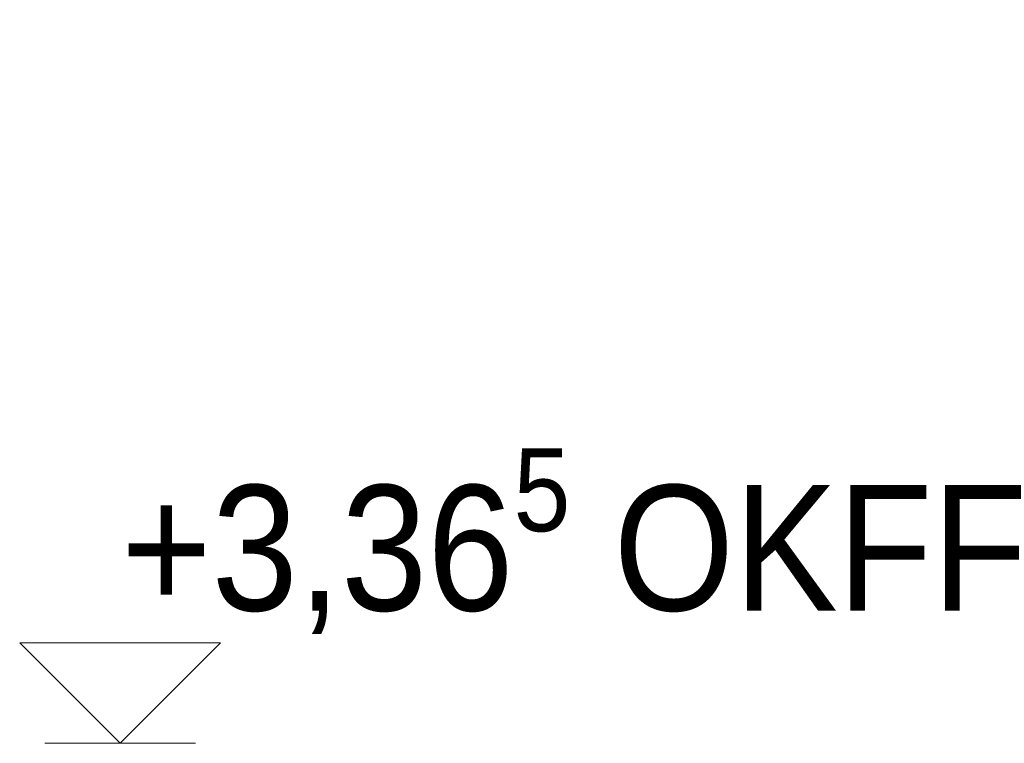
# Model space of a CAD drawing. Header units: metres. Extents: x -0.7 to 9.9, y -1.9 to 2.2.
# Tile 37 of 51: x 9.301 to 9.614, y -1.291 to -1.06. Entities that reach past the tile are written whole.
import ezdxf

# ---------------------------------------------------------------- set-up
doc = ezdxf.new("R2010")
doc.units = ezdxf.units.M
doc.header["$MEASUREMENT"] = 0
doc.layers.add('152 - Bemaßung_ Beschriftung.Ausbau', color=7, linetype='Continuous')
doc.styles.add('ERSTELLTER_STIL_1', font='txt')

msp = doc.modelspace()

# ---------------------------------------------------------------- linework, layer by layer
at = {"layer": '152 - Bemaßung_ Beschriftung.Ausbau', "color": 7, "linetype": 'Continuous', "lineweight": 5}
for p, q in [((9.33262, -1.29105), (9.30062, -1.25905)), ((9.30062, -1.25905), (9.36462, -1.25905)), ((9.36462, -1.25905), (9.33262, -1.29105)), ((9.33262, -1.29105), (9.30862, -1.29105)), ((9.33262, -1.29105), (9.35662, -1.29105))]:
    msp.add_line(p, q, dxfattribs=at)

# ---------------------------------------------------------------- texts
at = {"layer": '152 - Bemaßung_ Beschriftung.Ausbau', "color": 7, "lineweight": 5, "insert": (9.33262, -1.26042), "char_height": 0.04, "attachment_point": 7, "style": 'ERSTELLTER_STIL_1'}
msp.add_mtext('\\A1;{\\pql;\\fArial|b0|i0|c0|p38;+3,36\\fArial|b0|i0|c0|p38;\\A1{\\H.66x;\\S5^  ;}\\fArial|b0|i0|c0|p38; OKFF}', dxfattribs=at)

doc.saveas('drawing.dxf')
